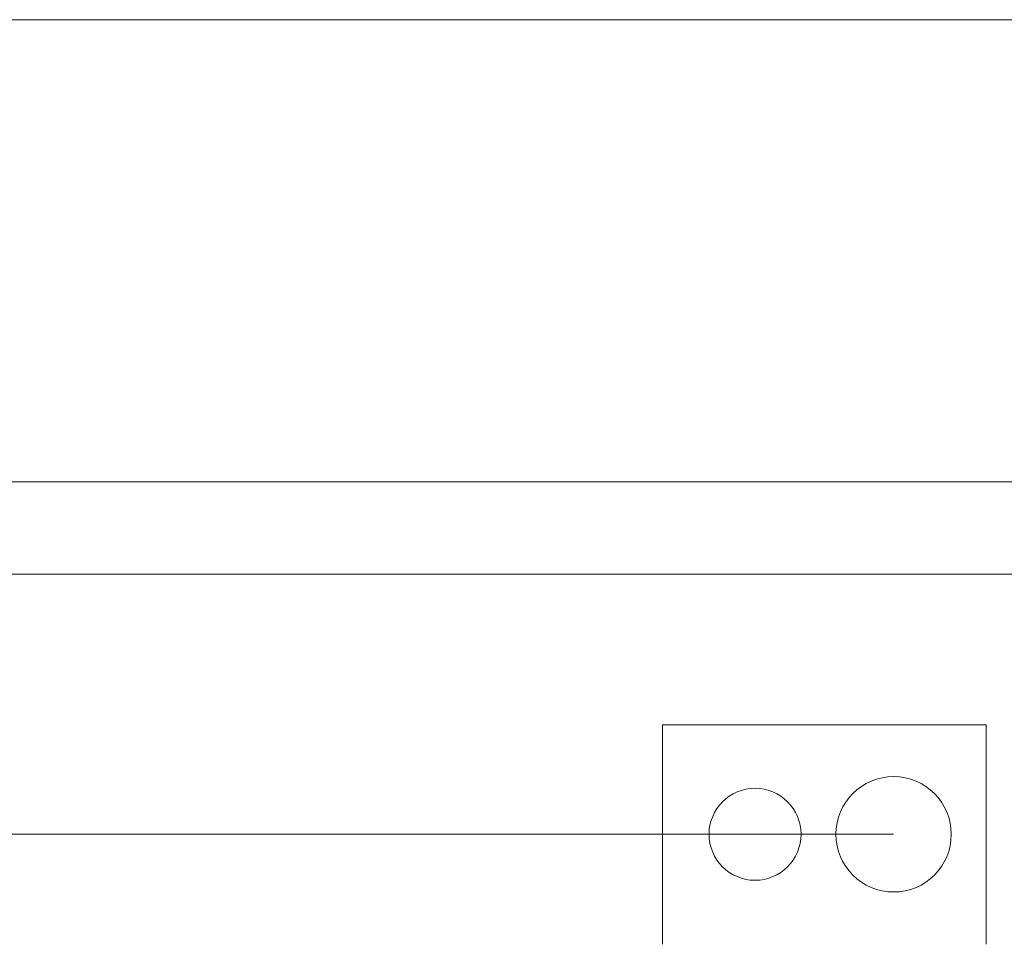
# Model space of a CAD drawing. Extents: x 5066 to 9756, y -2696 to -1109.
# Tile 193 of 248: x 9416.441 to 9416.868, y -2573.837 to -2573.437. Entities that reach past the tile are written whole.
import ezdxf

# ---------------------------------------------------------------- set-up
doc = ezdxf.new("R2010")
doc.units = 0
doc.header["$MEASUREMENT"] = 0
for name, color, linetype, lineweight in [('EL-Caixa', 9, 'CONTINUOUS', 18), ('IFC-Caixa de passagem-Contorno', 44, 'CONTINUOUS', 5), ('IFC-Parede padrão-Contorno', 44, 'CONTINUOUS', 5), ('IFC-Parte de elemento de construção-Contorno', 253, 'CONTINUOUS', 5)]:
    doc.layers.add(name, color=color, linetype=linetype, lineweight=lineweight)

msp = doc.modelspace()

# ---------------------------------------------------------------- linework, layer by layer
at = {"layer": 'EL-Caixa'}
msp.add_line((9416.29073, -2573.78973), (9416.81976, -2573.78973), dxfattribs=at)
at = {"layer": 'IFC-Caixa de passagem-Contorno'}
for p, q in [((9416.71976, -2573.83733), (9416.71976, -2573.74233)), ((9416.71976, -2573.74233), (9416.85976, -2573.74233)), ((9416.85976, -2573.83733), (9416.85976, -2573.74233))]:
    msp.add_line(p, q, dxfattribs=at)
for centre, radius in [((9416.81976, -2573.78973), 0.02496), ((9416.75976, -2573.78973), 0.0199)]:
    msp.add_circle(centre, radius, dxfattribs=at)
at = {"layer": 'IFC-Parede padrão-Contorno', "color": 8, "lineweight": 5}
for p, q in [((9412.26519, -2573.43723), (9418.31398, -2573.43723)), ((9412.12116, -2573.63723), (9418.16995, -2573.63723))]:
    msp.add_line(p, q, dxfattribs=at)
at = {"layer": 'IFC-Parte de elemento de construção-Contorno', "color": 8, "lineweight": 5}
msp.add_line((9413.62124, -2573.67723), (9418.29581, -2573.67723), dxfattribs=at)

doc.saveas('drawing.dxf')
